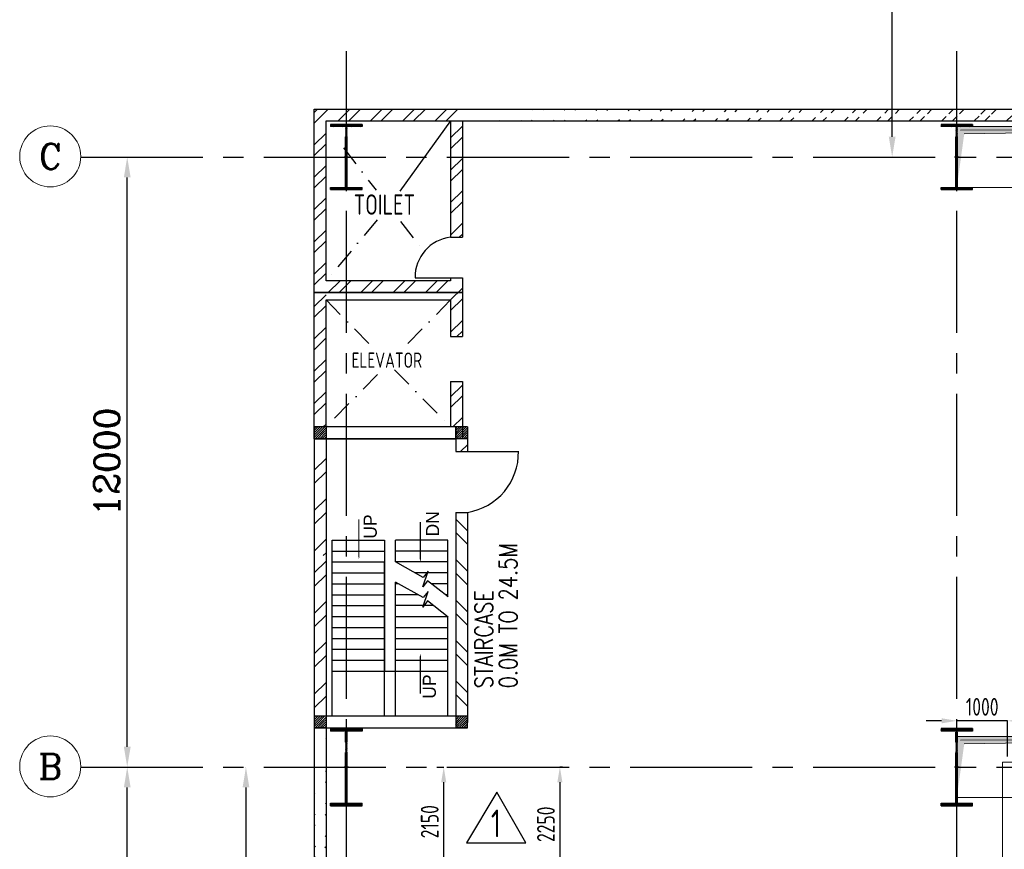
# Model space of a CAD drawing. Extents: x -287416 to 4934791, y -504132 to 1826789.
# Tile 94 of 132: x -16359 to 2998, y 231361 to 247681. Entities that reach past the tile are written whole.
import ezdxf
from ezdxf.enums import TextEntityAlignment as Align

# ---------------------------------------------------------------- set-up
doc = ezdxf.new("R2010")
doc.units = 0
doc.header["$LTSCALE"] = 800
doc.header["$MEASUREMENT"] = 0
for name, pattern in [('CENTER', [2, 1.25, -0.25, 0.25, -0.25]), ('CENTER2', [1.125, 0.75, -0.125, 0.125, -0.125]), ('CONTINOUS', [0]), ('DASHDOT', [1, 0.5, -0.25, 0, -0.25])]:
    doc.linetypes.add(name, pattern=pattern)
doc.layers.get('0').update_dxf_attribs({"linetype": 'CONTINUOUS'})
doc.layers.get('DEFPOINTS').update_dxf_attribs({"linetype": 'CONTINUOUS'})
for name, color, linetype in [('CENTER', 2, 'CENTER'), ('COL', 1, 'CENTER'), ('GRID', 8, 'CENTER'), ('HANGERS', 1, 'CONTINUOUS'), ('HATCH', 9, 'CONTINUOUS'), ('REV3', 2, 'CONTINUOUS'), ('WALL', 6, 'CONTINUOUS')]:
    doc.layers.add(name, color=color, linetype=linetype)
for name, color, linetype, lineweight in [('DIM', 4, 'CONTINUOUS', 15), ('PIPE OPENING HATCH', 7, 'CONTINUOUS', 13), ('TEXT', 3, 'CONTINUOUS', 15)]:
    doc.layers.add(name, color=color, linetype=linetype, lineweight=lineweight)
doc.styles.add('HTX11', font='O8111901')
doc.styles.add('ROMANC', font='romanc')
doc.styles.add('ROMANS', font='ISO9.shx', dxfattribs={"width": 0.8})
doc.styles.add('S1', font='SIMPLEX.SHX', dxfattribs={"height": 200})
doc.styles.add('S3', font='ROMANS1.SHX', dxfattribs={"width": 0.8})
doc.styles.get("Standard").update_dxf_attribs({"font": 'ISO9'})
doc.dimstyles.new('STANDARD$0', dxfattribs={"dimtxt": 250, "dimasz": 200, "dimexe": 0, "dimexo": 0, "dimgap": 100, "dimtad": 1, "dimdec": 0, "dimzin": 0, "dimdsep": 46, "dimtxsty": 'S1', "dimcen": 0, "dimadec": 0, "dimazin": 0, "dimtfac": 1, "dimtdec": 0, "dimtmove": 2, "dimatfit": 3, "dimfxl": 1, "dimtolj": 1, "dimtzin": 0, "dimarcsym": 0})
pattern_1 = [(45, (-124552.498, -214992.06), (22.097087, -22.097087), [])]
pattern_2 = [(45, (-121772.498, -214992.06), (22.097087, -22.097087), [])]
pattern_3 = [(45, (-121772.507, -220682.827), (22.097087, -22.097087), [])]
pattern_4 = [(45, (-124552.507, -220682.827), (22.097087, -22.097087), [])]

# ---------------------------------------------------------------- blocks, each defined once
blk = doc.blocks.new('*D806')
at = {"layer": 'DEFPOINTS', "color": 0, "transparency": 16777216}
for p in [(-5689, 232979), (-5739, 230729), (-5739, 230729)]:
    blk.add_point(p, dxfattribs=at)
at = {"layer": 'DIM', "color": 9, "lineweight": -2, "transparency": 16777216}
for p, q in [((-5689, 232979), (-5739, 232979)), ((-5739, 232679), (-5739, 231029))]:
    blk.add_line(p, q, dxfattribs=at)
at = {"layer": 'DIM', "color": 9, "transparency": 16777216}
for points in [[(-5789, 232679), (-5689, 232679), (-5739, 232979)], [(-5789, 231029), (-5689, 231029), (-5739, 230729)]]:
    blk.add_solid(points, dxfattribs=at)
at = {"layer": 'DIM', "transparency": 16777216, "insert": (-6014, 231854), "char_height": 350, "attachment_point": 5, "rotation": 90, "style": 'ROMANS'}
blk.add_mtext('\\A1;2250', dxfattribs=at)
blk = doc.blocks.new('*D807')
at = {"layer": 'DEFPOINTS', "color": 0, "transparency": 16777216}
for p in [(-8160, 232979), (-8023, 232979), (-8145, 230829)]:
    blk.add_point(p, dxfattribs=at)
at = {"layer": 'DIM', "color": 9, "lineweight": -2, "transparency": 16777216}
for p, q in [((-8160, 232979), (-8023, 232979)), ((-8023, 231129), (-8023, 232679)), ((-8145, 230829), (-8023, 230829))]:
    blk.add_line(p, q, dxfattribs=at)
at = {"layer": 'DIM', "color": 9, "transparency": 16777216}
for points in [[(-8073, 232679), (-7973, 232679), (-8023, 232979)], [(-8073, 231129), (-7973, 231129), (-8023, 230829)]]:
    blk.add_solid(points, dxfattribs=at)
at = {"layer": 'DIM', "transparency": 16777216, "insert": (-8298, 231904), "char_height": 350, "attachment_point": 5, "rotation": 90, "style": 'ROMANS'}
blk.add_mtext('\\A1;2150', dxfattribs=at)
blk = doc.blocks.new('A$C1C927E47')
at = {"layer": 'COL'}
h = blk.add_hatch(dxfattribs=at)
h.set_pattern_fill('ANSI31', color=256, scale=100, style=0)
h.paths.add_polyline_path([(16, 0), (0, 0), (0, -710), (16, -710)])
h.paths.add_polyline_path([(16, 710), (0, 710), (0, 0), (16, 0)])
h.paths.add_polyline_path([(0, 710), (-16, 710), (-16, 0), (0, 0)])
h.paths.add_polyline_path([(0, 0), (-16, 0), (-16, -710), (0, -710)])
h.paths.add_polyline_path([(-310, -710), (-310, -760), (0, -760), (0, -710)])
h.paths.add_polyline_path([(310, -760), (310, -710), (0, -710), (0, -760)])
h.paths.add_polyline_path([(310, 710), (310, 760), (0, 760), (0, 710)])
h.paths.add_polyline_path([(-310, 760), (-310, 710), (0, 710), (0, 760)])
at = {"layer": 'COL', "color": 2}
for p, q in [((0, -792), (0, 792)), ((44, 0), (-44, 0)), ((44, 0), (-44, 0))]:
    blk.add_line(p, q, dxfattribs=at)
at = {"layer": 'COL'}
for p, q in [((310, 760), (-310, 760)), ((-310, 760), (-310, 710)), ((310, 710), (-310, 710)), ((-16, -710), (-16, 710)), ((16, -710), (16, 710)), ((310, 760), (310, 710)), ((-310, -710), (310, -710)), ((-310, -760), (-310, -710)), ((-310, -760), (310, -760)), ((310, -760), (310, -710))]:
    blk.add_line(p, q, dxfattribs=at)
blk = doc.blocks.new('A$C14326149')
at = {"layer": 'COL'}
h = blk.add_hatch(dxfattribs=at)
h.set_pattern_fill('ANSI31', color=256, scale=100, style=0)
h.paths.add_polyline_path([(310, 640), (0, 640), (0, 600), (310, 600)])
h.paths.add_polyline_path([(0, 600), (0, 640), (-310, 640), (-310, 600)])
h.paths.add_polyline_path([(0, -640), (0, -600), (-310, -600), (-310, -640)])
h.paths.add_polyline_path([(0, -600), (0, -640), (310, -640), (310, -600)])
h.paths.add_polyline_path([(-16, 0), (0, 0), (0, 600), (-16, 600)])
h.paths.add_polyline_path([(0, 0), (16, 0), (16, 600), (0, 600)])
h.paths.add_polyline_path([(16, 0), (0, 0), (0, -600), (16, -600)])
h.paths.add_polyline_path([(-16, -600), (0, -600), (0, 0), (-16, 0)])
for p, q in [((310, 640), (-310, 640)), ((-310, 640), (-310, 600)), ((310, 600), (-310, 600)), ((-16, -600), (-16, 600)), ((16, -600), (16, 600)), ((310, 640), (310, 600)), ((-310, -600), (310, -600)), ((-310, -640), (-310, -600)), ((-310, -640), (310, -640)), ((310, -640), (310, -600))]:
    blk.add_line(p, q, dxfattribs=at)
at = {"layer": 'COL', "color": 2}
for p, q in [((0, -672), (0, 672)), ((44, 0), (-44, 0))]:
    blk.add_line(p, q, dxfattribs=at)
blk = doc.blocks.new('*D847')
at = {"layer": 'DEFPOINTS', "color": 0, "transparency": 16777216}
for p in [(2063, 233889), (2063, 233761), (3063, 233187)]:
    blk.add_point(p, dxfattribs=at)
at = {"layer": 'DIM', "color": 9, "lineweight": -2, "transparency": 16777216}
for p, q in [((1763, 233889), (1463, 233889)), ((2063, 233761), (2063, 233889)), ((3063, 233889), (2063, 233889)), ((3063, 233187), (3063, 233889)), ((3363, 233889), (3663, 233889))]:
    blk.add_line(p, q, dxfattribs=at)
at = {"layer": 'DIM', "color": 9, "transparency": 16777216}
for points in [[(1763, 233939), (1763, 233839), (2063, 233889)], [(3363, 233939), (3363, 233839), (3063, 233889)]]:
    blk.add_solid(points, dxfattribs=at)
at = {"layer": 'DIM', "transparency": 16777216, "insert": (2563, 234164), "char_height": 350, "attachment_point": 5, "style": 'ROMANS'}
blk.add_mtext('\\A1;1000', dxfattribs=at)
blk = doc.blocks.new('*D895')
at = {"layer": 'DEFPOINTS', "color": 0, "linetype": 'Continuous', "transparency": 16777216}
for p in [(793, 260479), (793, 260479), (793, 244979)]:
    blk.add_point(p, dxfattribs=at)
at = {"layer": 'DIM', "color": 4, "linetype": 'Continuous', "lineweight": -2, "transparency": 16777216}
blk.add_line((793, 245379), (793, 260079), dxfattribs=at)
at = {"layer": 'DIM', "color": 4, "linetype": 'Continuous', "transparency": 16777216}
for points in [[(726, 260079), (859, 260079), (793, 260479)], [(726, 245379), (859, 245379), (793, 244979)]]:
    blk.add_solid(points, dxfattribs=at)
at = {"layer": 'DIM', "linetype": 'Continuous', "transparency": 16777216, "insert": (393, 252729), "char_height": 500, "attachment_point": 5, "rotation": 90, "style": 'ROMANC'}
blk.add_mtext('\\A1;15500', dxfattribs=at)
blk = doc.blocks.new('A$C12696E3D')
at = {"layer": 'REV3', "linetype": 'Continuous'}
h = blk.add_hatch(dxfattribs=at)
h.set_pattern_fill('ANSI31', color=256, scale=250, angle=90, style=0)
h.set_pattern_definition(pattern_1)
h.paths.add_polyline_path([(230, 5963), (230, 5848), (0, 5848), (0, 5963)])
h = blk.add_hatch(dxfattribs=at)
h.set_pattern_fill('ANSI31', color=256, scale=250, angle=90, style=0)
h.set_pattern_definition(pattern_1)
h.paths.add_polyline_path([(230, 5848), (230, 5733), (0, 5733), (0, 5848)])
h = blk.add_hatch(dxfattribs=at)
h.set_pattern_fill('ANSI31', color=256, scale=250, angle=90, style=0)
h.set_pattern_definition(pattern_2)
h.paths.add_polyline_path([(3010, 5963), (3010, 5848), (2780, 5848), (2780, 5963)])
h = blk.add_hatch(dxfattribs=at)
h.set_pattern_fill('ANSI31', color=256, scale=250, angle=90, style=0)
h.set_pattern_definition(pattern_2)
h.paths.add_polyline_path([(3010, 5848), (3010, 5733), (2780, 5733), (2780, 5848)])
h = blk.add_hatch(dxfattribs=at)
h.set_pattern_fill('ANSI32', color=9, scale=1500, angle=90, style=0)
h.set_pattern_definition([(45, (-124552.5, -215107.06), (397.7476, -397.7476), []), (45, (-124552.5, -214841.9), (397.7476, -397.7476), [])])
h.paths.add_polyline_path([(230, 5618), (230, 3433), (0, 3433), (0, 5618)])
h = blk.add_hatch(dxfattribs=at)
h.set_pattern_fill('ANSI32', color=9, scale=1500, angle=90, style=0)
h.set_pattern_definition([(135, (23111.46, -91618.7), (-397.7476, -397.7476), []), (135, (23111.46, -91353.55), (-397.7476, -397.7476), [])])
h.paths.add_polyline_path([(3010, 4284), (3010, 213), (2780, 213), (2780, 4284)])
h = blk.add_hatch(dxfattribs=at)
h.set_pattern_fill('ANSI32', color=9, scale=1500, angle=90, style=0)
h.set_pattern_definition([(45, (-124552.5, -214742.06), (397.7476, -397.7476), []), (45, (-124552.5, -214476.9), (397.7476, -397.7476), [])])
h.paths.add_polyline_path([(230, 3548), (230, 213), (0, 213), (0, 3548)])
h = blk.add_hatch(dxfattribs=at)
h.set_pattern_fill('ANSI31', color=256, scale=250, angle=90, style=0)
h.set_pattern_definition(pattern_4)
h.paths.add_polyline_path([(230, 272), (230, 157), (0, 157), (0, 272)])
h = blk.add_hatch(dxfattribs=at)
h.set_pattern_fill('ANSI31', color=256, scale=250, angle=90, style=0)
h.set_pattern_definition(pattern_3)
h.paths.add_polyline_path([(3010, 272), (3010, 157), (2780, 157), (2780, 272)])
h = blk.add_hatch(dxfattribs=at)
h.set_pattern_fill('ANSI31', color=256, scale=250, angle=90, style=0)
h.set_pattern_definition(pattern_4)
h.paths.add_polyline_path([(230, 157), (230, 42), (0, 42), (0, 157)])
h = blk.add_hatch(dxfattribs=at)
h.set_pattern_fill('ANSI31', color=256, scale=250, angle=90, style=0)
h.set_pattern_definition(pattern_3)
h.paths.add_polyline_path([(3010, 157), (3010, 42), (2780, 42), (2780, 157)])
for p, q in [((230, 5963), (0, 5963)), ((3010, 5963), (2780, 5963)), ((230, 5733), (0, 5733)), ((3010, 5733), (2780, 5733)), ((230, 272), (0, 272)), ((3010, 272), (2780, 272)), ((230, 42), (0, 42)), ((3010, 42), (2780, 42))]:
    blk.add_line(p, q, dxfattribs=at)
at = {"layer": 'REV3', "linetype": 'Continuous', "flags": 128}
for points in [[(877, 3364, 0, 129, 0), (877, 3668, 21.5, 21.5, 0), (877, 4148, 21.5, 21.5, 0)], [(2085, 3308, 0, 129, 0), (2085, 3613, 21.5, 21.5, 0), (2085, 4092, 21.5, 21.5, 0)], [(2085, 1503, 0, 129, 0), (2085, 1199, 21.5, 21.5, 0), (2085, 719, 21.5, 21.5, 0)]]:
    blk.add_lwpolyline(points, format="xyseb", dxfattribs=at)
at = {"layer": 'WALL'}
for p, q in [((2780, 5484), (4013, 5484)), ((2780, 4284), (3010, 4284)), ((352, 272), (352, 3737)), ((352, 3737), (1382, 3737)), ((1597, 3308), (1597, 3737)), ((2627, 3737), (1597, 3737)), ((2627, 2623), (2627, 3737)), ((352, 3523), (1382, 3523)), ((2627, 3523), (1597, 3523)), ((352, 3308), (1382, 3308)), ((1382, 272), (1382, 3308)), ((2627, 3308), (1597, 3308)), ((352, 3093), (1382, 3093)), ((1597, 272), (1597, 2909)), ((2627, 3093), (1983, 3093)), ((352, 2879), (1382, 2879)), ((1651, 2879), (1597, 2879)), ((2627, 2879), (2303, 2879)), ((352, 2664), (1382, 2664)), ((2038, 2664), (1597, 2664)), ((2627, 2664), (2575, 2664)), ((352, 2449), (1382, 2449)), ((2341, 2449), (1597, 2449)), ((352, 2235), (1382, 2235)), ((1597, 2235), (2627, 2235)), ((2627, 272), (2627, 2224)), ((352, 2020), (1382, 2020)), ((1597, 2020), (2627, 2020)), ((352, 1805), (1382, 1805)), ((1597, 1805), (2627, 1805)), ((352, 1591), (1382, 1591)), ((1597, 1591), (2627, 1591)), ((352, 1376), (1382, 1376)), ((1597, 1376), (2627, 1376)), ((352, 1162), (1382, 1162)), ((1382, 1162), (1597, 1162)), ((1597, 1162), (2627, 1162))]:
    blk.add_line(p, q, dxfattribs=at)
for points in [[(0, 5963), (0, 42)], [(230, 5963), (230, 42)], [(2780, 5963), (2780, 5484)], [(3010, 5963), (3010, 5484)], [(2779, 4284), (2780, 152)], [(3010, 4284), (3010, 152)], [(1382, 3737), (1382, 1162)], [(2630, 2620), (2225, 2940), (2130, 2819), (2238, 3125), (2143, 3005), (1597, 3308)], [(2630, 2221), (2225, 2541), (2130, 2420), (2238, 2726), (2143, 2606), (1597, 2909)], [(2780, 513), (2780, 42)], [(3010, 513), (3010, 152)]]:
    blk.add_lwpolyline(points, dxfattribs=at)
for points in [[(0, 5963), (0, 5733), (2780, 5733), (2780, 5963)], [(3010, 42), (3010, 272), (0, 272), (0, 42)]]:
    blk.add_lwpolyline(points, close=True, dxfattribs=at)
blk.add_arc((2827, 5456), 1186, 278.8623, 1.3701, dxfattribs=at)
at = {"layer": 'WALL', "style": 'HTX11'}
for s, p in [('DN', (2453, 3809)), ('UP', (1228, 3764)), ('UP', (2390, 616))]:
    blk.add_text(s, height=257.6, rotation=90, dxfattribs=at).set_placement(p)
blk = doc.blocks.new('A$C0AF45617')
at = {"layer": 'PIPE OPENING HATCH', "lineweight": -2}
blk.add_hatch(color=1, dxfattribs=at).paths.add_polyline_path([(12072, 530), (12000, -600), (12000, 598), (22000, 598)])
at = {"layer": 'PIPE OPENING HATCH'}
h = blk.add_hatch(color=1, dxfattribs=at)
h.paths.add_polyline_path([(12084, 0), (12016, 0), (12016, -485)])
h.paths.add_polyline_path([(22000, 600), (12016, 600), (12016, 0), (12044, 0), (12084, 0), (12147, 458)])
at = {"layer": 'PIPE OPENING HATCH', "color": 1, "lineweight": -2}
for p, q in [((12000, 600), (22000, 600)), ((22000, 598), (12072, 530))]:
    blk.add_line(p, q, dxfattribs=at)
at = {"layer": 'PIPE OPENING HATCH', "color": 1}
blk.add_line((12147, 458), (22000, 600), dxfattribs=at)
blk.add_lwpolyline([(12000, 600), (22000, 600), (22000, -600), (12000, -600)], close=True, dxfattribs=at)
blk = doc.blocks.new('A$C73552E55')
at = {"layer": 'PIPE OPENING HATCH', "lineweight": -2}
blk.add_hatch(color=1, dxfattribs=at).paths.add_polyline_path([(12072, 530), (12000, -600), (12000, 598), (22000, 598)])
at = {"layer": 'PIPE OPENING HATCH'}
h = blk.add_hatch(color=1, dxfattribs=at)
h.paths.add_polyline_path([(12084, 0), (12016, 0), (12016, -485)])
h.paths.add_polyline_path([(22000, 600), (12016, 600), (12016, 0), (12044, 0), (12084, 0), (12147, 458)])
at = {"layer": 'PIPE OPENING HATCH', "color": 1, "lineweight": -2}
blk.add_line((22000, 598), (12072, 530), dxfattribs=at)
at = {"layer": 'PIPE OPENING HATCH', "color": 1}
blk.add_line((12147, 458), (22000, 600), dxfattribs=at)
blk.add_lwpolyline([(12000, 600), (22000, 600), (22000, -600), (12000, -600)], close=True, dxfattribs=at)
blk = doc.blocks.new('*D914')
at = {"layer": 'DEFPOINTS', "color": 0, "linetype": 'Continuous', "transparency": 16777216}
for p in [(-11911, 232979), (-11911, 226979), (-11911, 226979)]:
    blk.add_point(p, dxfattribs=at)
at = {"layer": 'DIM', "linetype": 'Continuous', "lineweight": -2, "transparency": 16777216}
for p, q in [((-11911, 232979), (-11911, 232979)), ((-11911, 226979), (-11911, 226979))]:
    blk.add_line(p, q, dxfattribs=at)
at = {"layer": 'DIM', "color": 4, "linetype": 'Continuous', "lineweight": -2, "transparency": 16777216}
blk.add_line((-11911, 232579), (-11911, 227379), dxfattribs=at)
at = {"layer": 'DIM', "color": 4, "linetype": 'Continuous', "transparency": 16777216}
for points in [[(-11977, 232579), (-11844, 232579), (-11911, 232979)], [(-11977, 227379), (-11844, 227379), (-11911, 226979)]]:
    blk.add_solid(points, dxfattribs=at)
at = {"layer": 'DIM', "linetype": 'Continuous', "transparency": 16777216, "insert": (-12311, 229979), "char_height": 500, "attachment_point": 5, "rotation": 90, "style": 'ROMANC'}
blk.add_mtext('\\A1;6000', dxfattribs=at)
blk = doc.blocks.new('*D916')
at = {"layer": 'DEFPOINTS', "color": 0, "linetype": 'Continuous', "transparency": 16777216}
for p in [(-14250, 232979), (-14245, 232979), (-14250, 207979)]:
    blk.add_point(p, dxfattribs=at)
at = {"layer": 'DIM', "linetype": 'Continuous', "lineweight": -2, "transparency": 16777216}
for p, q in [((-14250, 232979), (-14245, 232979)), ((-14250, 207979), (-14245, 207979))]:
    blk.add_line(p, q, dxfattribs=at)
at = {"layer": 'DIM', "color": 4, "linetype": 'Continuous', "lineweight": -2, "transparency": 16777216}
blk.add_line((-14245, 208379), (-14245, 232579), dxfattribs=at)
at = {"layer": 'DIM', "color": 4, "linetype": 'Continuous', "transparency": 16777216}
for points in [[(-14311, 232579), (-14178, 232579), (-14245, 232979)], [(-14311, 208379), (-14178, 208379), (-14245, 207979)]]:
    blk.add_solid(points, dxfattribs=at)
at = {"layer": 'DIM', "linetype": 'Continuous', "transparency": 16777216, "insert": (-14645, 220479), "char_height": 500, "attachment_point": 5, "rotation": 90, "style": 'ROMANC'}
blk.add_mtext('\\A1;25000', dxfattribs=at)
blk = doc.blocks.new('*D917')
at = {"layer": 'DEFPOINTS', "color": 0, "linetype": 'Continuous', "transparency": 16777216}
for p in [(-14245, 244979), (-14245, 244979), (-14245, 232979)]:
    blk.add_point(p, dxfattribs=at)
at = {"layer": 'DIM', "color": 4, "linetype": 'Continuous', "lineweight": -2, "transparency": 16777216}
blk.add_line((-14245, 233379), (-14245, 244579), dxfattribs=at)
at = {"layer": 'DIM', "linetype": 'Continuous', "lineweight": -2, "transparency": 16777216}
blk.add_line((-14245, 232979), (-14245, 232979), dxfattribs=at)
at = {"layer": 'DIM', "color": 4, "linetype": 'Continuous', "transparency": 16777216}
for points in [[(-14311, 244579), (-14178, 244579), (-14245, 244979)], [(-14311, 233379), (-14178, 233379), (-14245, 232979)]]:
    blk.add_solid(points, dxfattribs=at)
at = {"layer": 'DIM', "linetype": 'Continuous', "transparency": 16777216, "insert": (-14645, 238979), "char_height": 500, "attachment_point": 5, "rotation": 90, "style": 'ROMANC'}
blk.add_mtext('\\A1;12000', dxfattribs=at)

msp = doc.modelspace()

# ---------------------------------------------------------------- hatches: boundary and pattern name
at = {"layer": 'HATCH'}
h = msp.add_hatch(dxfattribs=at)
h.set_pattern_fill('ANSI32', color=256, scale=1200, style=0)
h.set_pattern_definition([(45, (-25068.97, 166442.34), (-318.198, 318.198), []), (45, (-24856.84, 166442.34), (-318.198, 318.198), [])])
h.paths.add_polyline_path([(-7656.9, 245918.5), (-9936.9, 245918.5), (-9936.9, 245688.5), (-7886.9, 245688.5), (-7886.9, 243403.5), (-7656.9, 243403.5)])
h.paths.add_polyline_path([(-10336.9, 245688.5), (-9936.9, 245688.5), (-9936.9, 245918.5), (-10566.9, 245918.5), (-10566.9, 242313.9), (-10336.9, 242313.9)])
h.paths.add_polyline_path([(-9936.9, 242543.9), (-10336.9, 242543.9), (-10336.9, 242313.9), (-9936.9, 242313.9)], flags=17)
h.paths.add_polyline_path([(-7656.9, 242603.9), (-7886.9, 242603.9), (-7886.9, 242543.9), (-9936.9, 242543.9), (-9936.9, 242313.9), (-7656.9, 242313.9)])
h.paths.add_polyline_path([(-7656.9, 242313.9), (-9936.9, 242313.9), (-7886.9, 242313.9), (-7886.9, 241449), (-7656.9, 241449)])
h.paths.add_polyline_path([(-10336.9, 242313.9), (-10566.9, 242313.9), (-10566.9, 239668.9), (-10336.9, 239668.9)])
h.paths.add_polyline_path([(-7786.9, 239668.9), (-7556.9, 239668.9), (-7556.9, 239190.3), (-7786.9, 239190.3)])
h.paths.add_polyline_path([(-7656.9, 240565.4), (-7886.9, 240565.4), (-7886.9, 239668.9), (-7786.9, 239668.9), (-7786.9, 239438.9), (-7656.9, 239438.9)])
h = msp.add_hatch(dxfattribs=at)
h.set_pattern_fill('ANSI32', color=256, scale=1200, style=0)
h.set_pattern_definition([(45, (22518.27, 164616.8), (-318.198, 318.198), []), (45, (22730.4, 164616.8), (-318.198, 318.198), [])])
edge = h.paths.add_edge_path()
edge.add_line((16363.1, 245918.5), (-7426.9, 245918.5))
edge.add_line((16363.1, 245688.4), (-7656.9, 245688.5))
h = msp.add_hatch(dxfattribs=at)
h.set_pattern_fill('ANSI32', color=256, scale=1200, style=0)
h.set_pattern_definition([(45, (-85316.73, 125466.8), (-318.198, 318.198), []), (45, (-85104.6, 125466.8), (-318.198, 318.198), [])])
edge = h.paths.add_edge_path()
edge.add_line((-10566.9, 233808.9), (-10566.9, 206808.5))
edge.add_line((-10336.9, 233808.9), (-10336.9, 207038.5))

# ---------------------------------------------------------------- linework, layer by layer
at = {"layer": 'CENTER', "linetype": 'CONTINOUS'}
msp.add_line((-7886.9, 245688.5), (-8886.5, 244311.3), dxfattribs=at)
at = {"layer": 'CENTER', "linetype": 'DASHDOT'}
for p, q in [((-9995.9, 245159.4), (-9351.7, 244329.7)), ((-9329.4, 243741), (-10336.9, 242543.9)), ((-8869.7, 243709.1), (-8409.6, 243116.6)), ((-10336.9, 242168.9), (-9401.5, 241214.5)), ((-7886.9, 242168.9), (-8821.4, 241215.4)), ((-8990.6, 240795.2), (-7886.9, 239668.9)), ((-9327.1, 240699.4), (-10336.9, 239668.9))]:
    msp.add_line(p, q, dxfattribs=at)
at = {"layer": 'DIM', "flags": 128}
msp.add_lwpolyline([(2963.1, 221278.5), (4663.1, 221278.5), (4663.1, 233078.5), (2963.1, 233078.5)], close=True, dxfattribs=at)
at = {"layer": 'DIM'}
for centre in [(-15758.9, 244991.6), (-15758.8, 232991.6)]:
    msp.add_circle(centre, 600, dxfattribs=at)
at = {"layer": 'GRID', "linetype": 'CENTER2', "ltscale": 4}
for p, q in [((-9936.9, 201924.2), (-9936.9, 247063.1)), ((2063.1, 201924.4), (2063.1, 247063.1)), ((-15158.9, 244978.5), (85527.2, 244978.5)), ((-15158.9, 232978.5), (85506.3, 232978.5))]:
    msp.add_line(p, q, dxfattribs=at)
at = {"layer": 'HANGERS', "linetype": 'Continuous'}
for p, q in [((-6977.9, 232486.4), (-7577.7, 231487.8)), ((-6406.7, 231487.8), (-6977.9, 232486.4)), ((-7577.7, 231487.8), (-6406.7, 231487.8))]:
    msp.add_line(p, q, dxfattribs=at)
at = {"layer": 'WALL'}
for p, q in [((-10566.9, 245918.5), (16363.1, 245918.5)), ((-10566.9, 245918.5), (-8834.4, 245918.5)), ((-10566.9, 245918.5), (-8834.4, 245918.5)), ((-10336.9, 245688.5), (16363.1, 245688.5)), ((-10336.9, 245688.5), (-8834.4, 245688.5)), ((-10336.9, 245688.5), (-8834.4, 245688.5)), ((-7886.9, 243403.5), (-7656.9, 243403.5)), ((-8586.9, 242603.9), (-7656.9, 242603.9)), ((-7886.9, 242603.9), (-7886.9, 242543.9)), ((-7886.9, 241449), (-7656.9, 241449)), ((-7886.9, 240565.4), (-7656.9, 240565.4)), ((-10336.9, 234038.9), (-10336.9, 207038.5)), ((-10566.9, 233808.9), (-10566.9, 206808.5))]:
    msp.add_line(p, q, dxfattribs=at)
for points in [[(-7656.9, 242603.9), (-7656.9, 242313.9), (-10566.9, 242313.9), (-10566.9, 245918.5), (-7656.9, 245918.5)], [(-7886.9, 242603.9), (-7886.9, 242543.9), (-10336.9, 242543.9), (-10336.9, 245688.5), (-7886.9, 245688.5), (-7886.9, 243403.5)], [(-7656.9, 245688.5), (-7656.9, 243403.5)], [(-7656.9, 240565.4), (-7656.9, 239438.9), (-10566.9, 239438.9), (-10566.9, 242313.9), (-7656.9, 242313.9), (-7656.9, 241449)], [(-7886.9, 240565.4), (-7886.9, 239668.9), (-10336.9, 239668.9), (-10336.9, 242168.9), (-7886.9, 242168.9), (-7886.9, 241449)]]:
    msp.add_lwpolyline(points, dxfattribs=at)
msp.add_arc((-7794.6, 242616.5), 792.5, 96.69257, 180.90498, dxfattribs=at)

# ---------------------------------------------------------------- block references
msp.add_blockref('A$C12696E3D', (-10566.9, 233705.9))
at = {"layer": 'DIM'}
for name, p in [('A$C14326149', (-9936.9, 244978.5)), ('A$C14326149', (-9936.9, 244978.5)), ('A$C14326149', (2063.1, 244978.5)), ('A$C73552E55', (-9936.9, 244978.5)), ('A$C0AF45617', (-9936.9, 232978.5))]:
    msp.add_blockref(name, p, dxfattribs=at)
at = {"layer": 'HATCH'}
for p in [(-9936.9, 232978.5), (2063.1, 232978.5)]:
    msp.add_blockref('A$C1C927E47', p, dxfattribs=at)

# ---------------------------------------------------------------- texts
at = {"layer": 'HANGERS', "linetype": 'Continuous', "style": 'ROMANS', "width": 0.8}
msp.add_text('1', height=546.5, dxfattribs=at).set_placement((-7094.2, 231598.6))
at = {"layer": 'TEXT', "style": 'ROMANC'}
for s, p in [('C', (-15758.9, 244991.6)), ('B', (-15758.8, 232991.6))]:
    msp.add_text(s, height=500, dxfattribs=at).set_placement(p, align=Align.MIDDLE)
at = {"layer": 'TEXT', "linetype": 'Continuous', "width": 0.8}
msp.add_text('TOILET', height=400, dxfattribs=at).set_placement((-9792.2, 243844.3))
at = {"layer": 'TEXT', "style": 'ROMANS', "width": 0.8}
msp.add_text('ELEVATOR', height=300, dxfattribs=at).set_placement((-9141.2, 240983.8), align=Align.MIDDLE)
at = {"layer": 'TEXT', "style": 'S3', "width": 0.8}
for s, p in [('0.0M TO 24.5M', (-6580.8, 234529.1, 207.7)), ('STAIRCASE', (-7059, 234528.2, 207.7))]:
    msp.add_text(s, height=350, rotation=90, dxfattribs=at).set_placement(p)

# ---------------------------------------------------------------- dimensions: what is measured, and where the dimension line sits
at = {"layer": 'DIM', "linetype": 'Continuous'}
for base, p1, p2, picture, middle in [((792.8, 260478.5), (792.8, 244978.5), (792.8, 260478.5), '*D895', (392.8, 252728.5)), ((-14244.6, 244978.5), (-14244.6, 232978.5), (-14244.6, 244978.5), '*D917', (-14644.6, 238978.5)), ((-14244.6, 232978.5), (-14249.9, 207978.5), (-14249.9, 232978.5), '*D916', (-14644.6, 220478.5)), ((-11910.6, 226978.5), (-11910.6, 232978.5), (-11910.6, 226978.5), '*D914', (-12310.6, 229978.5))]:
    dim = msp.add_linear_dim(base=base, p1=p1, p2=p2, angle=90, dimstyle='STANDARD$0', override={"dimscale": 100, "dimtxt": 5, "dimasz": 4, "dimgap": 1.5, "dimtxsty": 'ROMANC', "dimclrd": 4, "dimclre": 256, "dimclrt": 256, "dimtix": 1}, dxfattribs=at)
    dim.commit()
    dim.dimension.update_dxf_attribs({"geometry": picture, "text_midpoint": middle})
at = {"layer": 'DIM'}
dim = msp.add_linear_dim(base=(2063.1, 233889.1), p1=(3063.1, 233187.3), p2=(2063.1, 233760.9), dimstyle='STANDARD$0', override={"dimtxt": 350, "dimasz": 300, "dimtxsty": 'ROMANS', "dimclrd": 9, "dimclre": 9, "dimclrt": 256, "dimtix": 1, "dimtmove": 0}, dxfattribs=at)
dim.commit()
dim.dimension.update_dxf_attribs({"geometry": '*D847', "text_midpoint": (2563.1, 234164.1)})
for base, p1, p2, picture, middle in [((-8022.6, 232978.5), (-8144.9, 230828.5), (-8159.5, 232978.5), '*D807', (-8297.6, 231903.5)), ((-5739.2, 230728.9), (-5689.2, 232978.5), (-5739.2, 230728.9), '*D806', (-6014.2, 231853.7))]:
    dim = msp.add_linear_dim(base=base, p1=p1, p2=p2, angle=90, dimstyle='STANDARD$0', override={"dimtxt": 350, "dimasz": 300, "dimtxsty": 'ROMANS', "dimclrd": 9, "dimclre": 9, "dimclrt": 256, "dimtix": 1}, dxfattribs=at)
    dim.commit()
    dim.dimension.update_dxf_attribs({"geometry": picture, "text_midpoint": middle})

doc.saveas('drawing.dxf')
